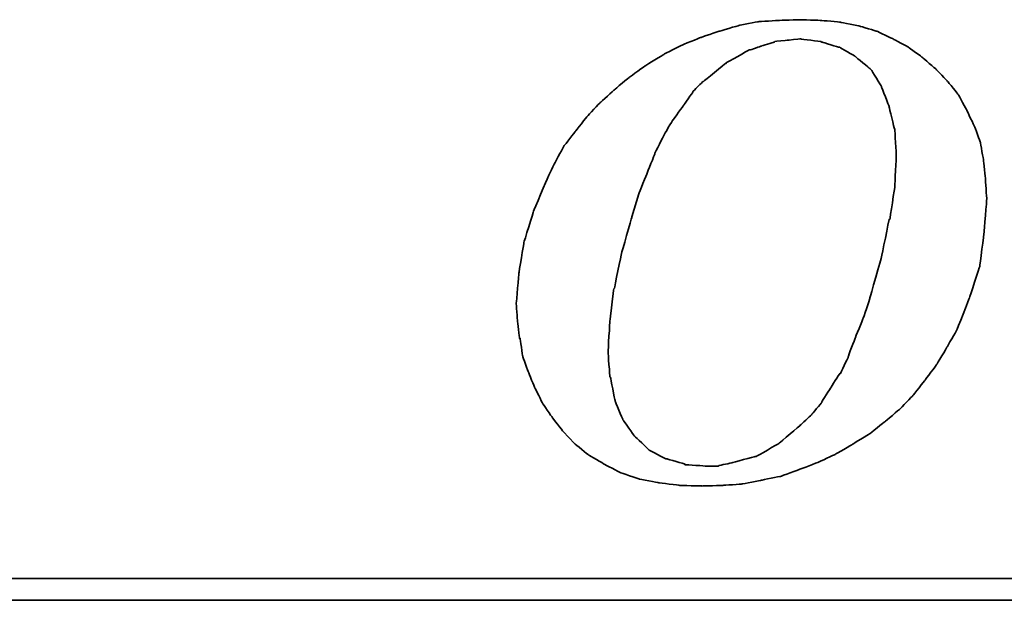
# Model space of a CAD drawing. Extents: x 21 to 250, y 56 to 189.
# Tile 33 of 49: x 203.42 to 208.19, y 118.06 to 120.88. Entities that reach past the tile are written whole.
import ezdxf

# ---------------------------------------------------------------- set-up
doc = ezdxf.new("R2010")
doc.units = 0
doc.header["$LTSCALE"] = 3
doc.header["$MEASUREMENT"] = 0
doc.layers.add('DIM', color=4, linetype='CONTINUOUS')
doc.layers.add('layer 1', color=7, linetype='CONTINUOUS')

# ---------------------------------------------------------------- blocks, each defined once
blk = doc.blocks.new('TBI MOTION logo(完整正式版)')
at = {"layer": 'layer 1', "color": 22, "lineweight": 35}
for points, knots in [([(-11.34375, -6.98375), (-11.34375, -6.98375), (-10.91375, -7.43875), (-10.91375, -7.43875), (-10.91375, -7.43875), (-10.91375, -7.43875), (-10.38625, -7.87125), (-10.38625, -7.87125), (-10.38625, -7.87125), (-10.38625, -7.87125), (-9.81125, -8.20375), (-9.81125, -8.20375), (-9.81125, -8.20375), (-9.81125, -8.20375), (-9.21125, -8.51875), (-9.21125, -8.51875), (-9.21125, -8.51875), (-9.21125, -8.51875), (-8.51625, -8.75875), (-8.51625, -8.75875), (-8.51625, -8.75875), (-8.51625, -8.75875), (-7.77125, -8.90375), (-7.77125, -8.90375), (-7.77125, -8.90375), (-7.77125, -8.90375), (-6.97875, -8.99875), (-6.97875, -8.99875), (-6.97875, -8.99875), (-6.97875, -8.99875), (-6.14125, -9.02375), (-6.14125, -9.02375), (-6.14125, -9.02375), (-6.14125, -9.02375), (-5.37125, -8.99875), (-5.37125, -8.99875), (-5.37125, -8.99875), (-5.37125, -8.99875), (-4.65375, -8.94875), (-4.65375, -8.94875), (-4.65375, -8.94875), (-4.65375, -8.94875), (-3.93375, -8.80625), (-3.93375, -8.80625), (-3.93375, -8.80625), (-3.93375, -8.80625), (-3.21375, -8.66375), (-3.21375, -8.66375), (-3.21375, -8.66375), (-3.21375, -8.66375), (-2.49375, -8.39875), (-2.49375, -8.39875), (-2.49375, -8.39875), (-2.49375, -8.39875), (-1.79875, -8.13375), (-1.79875, -8.13375), (-1.79875, -8.13375), (-1.79875, -8.13375), (-1.17375, -7.84375), (-1.17375, -7.84375), (-1.17375, -7.84375), (-1.17375, -7.84375), (-0.52375, -7.46375), (-0.52375, -7.46375), (-0.52375, -7.46375), (-0.52375, -7.46375), (0.10124, -7.07875), (0.10124, -7.07875), (0.10124, -7.07875), (0.10124, -7.07875), (0.67625, -6.62375), (0.67625, -6.62375), (0.67625, -6.62375), (0.67625, -6.62375), (1.24874, -6.14375), (1.24874, -6.14375), (1.24874, -6.14375), (1.24874, -6.14375), (1.72874, -5.64125), (1.72874, -5.64125), (1.72874, -5.64125), (1.72874, -5.64125), (2.18624, -5.06375), (2.18624, -5.06375), (2.18624, -5.06375), (2.18624, -5.06375), (2.61625, -4.48874), (2.61625, -4.48874), (2.61625, -4.48874), (2.61625, -4.48874), (3.00125, -3.83874), (3.00125, -3.83874), (3.00125, -3.83874), (3.00125, -3.83874), (3.36124, -3.21374), (3.36124, -3.21374), (3.36124, -3.21374), (3.36124, -3.21374), (3.84374, -1.99125), (3.84374, -1.99125), (3.84374, -1.99125), (3.84374, -1.99125), (4.22625, -0.81875), (4.22625, -0.81875), (4.22625, -0.81875), (4.22625, -0.81875), (4.39125, 0.45624), (4.39125, 0.45624), (4.39125, 0.45624), (4.39125, 0.45624), (4.48874, 1.70124), (4.48874, 1.70124), (4.48874, 1.70124), (4.48874, 1.70124), (4.43874, 2.44625), (4.43874, 2.44625), (4.43874, 2.44625), (4.43874, 2.44625), (4.36874, 3.14125), (4.36874, 3.14125), (4.36874, 3.14125), (4.36874, 3.14125), (4.25125, 3.81125), (4.25125, 3.81125), (4.25125, 3.81125), (4.25125, 3.81125), (4.03124, 4.41125), (4.03124, 4.41125), (4.03124, 4.41125), (4.03124, 4.41125), (3.74374, 5.01125), (3.74374, 5.01125), (3.74374, 5.01125), (3.74374, 5.01125), (3.43124, 5.58875), (3.43124, 5.58875), (3.43124, 5.58875), (3.43124, 5.58875), (3.02625, 6.09125), (3.02625, 6.09125), (3.02625, 6.09125), (3.02625, 6.09125), (2.59374, 6.54875), (2.59374, 6.54875), (2.59374, 6.54875), (2.59374, 6.54875), (2.09124, 6.98125), (2.09124, 6.98125), (2.09124, 6.98125), (2.09124, 6.98125), (1.56124, 7.36625), (1.56124, 7.36625), (1.56124, 7.36625), (1.56124, 7.36625), (0.98624, 7.67625), (0.98624, 7.67625), (0.98624, 7.67625), (0.98624, 7.67625), (0.38624, 7.96375), (0.38624, 7.96375), (0.38624, 7.96375), (0.38624, 7.96375), (-0.25875, 8.15625), (-0.25875, 8.15625), (-0.25875, 8.15625), (-0.25875, 8.15625), (-0.98125, 8.30125), (-0.98125, 8.30125), (-0.98125, 8.30125), (-0.98125, 8.30125), (-1.70124, 8.37125), (-1.70124, 8.37125), (-1.70124, 8.37125), (-1.70124, 8.37125), (-2.49375, 8.39624), (-2.49375, 8.39624), (-2.49375, 8.39624), (-2.49375, 8.39624), (-3.28625, 8.37125), (-3.28625, 8.37125), (-3.28625, 8.37125), (-3.28625, 8.37125), (-4.05125, 8.32125), (-4.05125, 8.32125), (-4.05125, 8.32125), (-4.05125, 8.32125), (-4.77375, 8.18125), (-4.77375, 8.18125), (-4.77375, 8.18125), (-4.77375, 8.18125), (-5.51625, 7.96375), (-5.51625, 7.96375), (-5.51625, 7.96375), (-5.51625, 7.96375), (-6.21125, 7.72625), (-6.21125, 7.72625), (-6.21125, 7.72625), (-6.21125, 7.72625), (-6.92875, 7.43625), (-6.92875, 7.43625), (-6.92875, 7.43625), (-6.92875, 7.43625), (-7.57875, 7.10125), (-7.57875, 7.10125), (-7.57875, 7.10125), (-7.57875, 7.10125), (-8.24875, 6.69125), (-8.24875, 6.69125), (-8.24875, 6.69125), (-8.24875, 6.69125), (-8.84875, 6.26125), (-8.84875, 6.26125), (-8.84875, 6.26125), (-8.84875, 6.26125), (-9.42625, 5.78125), (-9.42625, 5.78125), (-9.42625, 5.78125), (-9.42625, 5.78125), (-9.95375, 5.30125), (-9.95375, 5.30125), (-9.95375, 5.30125), (-9.95375, 5.30125), (-10.43375, 4.79624), (-10.43375, 4.79624), (-10.43375, 4.79624), (-10.43375, 4.79624), (-10.88875, 4.22125), (-10.88875, 4.22125), (-10.88875, 4.22125), (-10.88875, 4.22125), (-11.29875, 3.69375), (-11.29875, 3.69375), (-11.29875, 3.69375), (-11.29875, 3.69375), (-11.63375, 3.09125), (-11.63375, 3.09125), (-11.63375, 3.09125), (-11.63375, 3.09125), (-11.91875, 2.49625), (-11.91875, 2.49625), (-11.91875, 2.49625), (-11.91875, 2.49625), (-12.44875, 1.24625), (-12.44875, 1.24625), (-12.44875, 1.24625), (-12.44875, 1.24625), (-12.80875, 0.06874), (-12.80875, 0.06874), (-12.80875, 0.06874), (-12.80875, 0.06874), (-12.99875, -1.07875), (-12.99875, -1.07875), (-12.99875, -1.07875), (-12.99875, -1.07875), (-13.09375, -2.18375), (-13.09375, -2.18375), (-13.09375, -2.18375), (-13.09375, -2.18375), (-13.04875, -2.85375), (-13.04875, -2.85375), (-13.04875, -2.85375), (-13.04875, -2.85375), (-12.97375, -3.50375), (-12.97375, -3.50375), (-12.97375, -3.50375), (-12.97375, -3.50375), (-12.95375, -3.50375), (-12.95375, -3.50375), (-12.95375, -3.50375), (-12.95375, -3.50375), (-12.85375, -4.17375), (-12.85375, -4.17375), (-12.85375, -4.17375), (-12.85375, -4.17375), (-12.63875, -4.77624), (-12.63875, -4.77624), (-12.63875, -4.77624), (-12.63875, -4.77624), (-12.39875, -5.35125), (-12.39875, -5.35125), (-12.39875, -5.35125), (-12.39875, -5.35125), (-12.11375, -5.92875), (-12.11375, -5.92875), (-12.11375, -5.92875), (-12.11375, -5.92875), (-11.75375, -6.45375), (-11.75375, -6.45375), (-11.75375, -6.45375), (-11.75375, -6.45375), (-11.34375, -6.98375), (-11.34375, -6.98375)], [0, 0, 0, 0, 0.01369863, 0.01369863, 0.01369863, 0.01369864, 0.02739726, 0.02739726, 0.02739726, 0.02739727, 0.04109589, 0.04109589, 0.04109589, 0.0410959, 0.05479452, 0.05479452, 0.05479452, 0.05479453, 0.06849315, 0.06849315, 0.06849315, 0.06849316, 0.08219178, 0.08219178, 0.08219178, 0.08219179, 0.09589041, 0.09589041, 0.09589041, 0.09589042, 0.10958904, 0.10958904, 0.10958904, 0.10958905, 0.12328767, 0.12328767, 0.12328767, 0.12328768, 0.1369863, 0.1369863, 0.1369863, 0.13698631, 0.15068493, 0.15068493, 0.15068493, 0.15068494, 0.16438356, 0.16438356, 0.16438356, 0.16438357, 0.17808219, 0.17808219, 0.17808219, 0.1780822, 0.19178082, 0.19178082, 0.19178082, 0.19178083, 0.20547945, 0.20547945, 0.20547945, 0.20547946, 0.21917808, 0.21917808, 0.21917808, 0.21917809, 0.23287671, 0.23287671, 0.23287671, 0.23287672, 0.24657534, 0.24657534, 0.24657534, 0.24657535, 0.26027397, 0.26027397, 0.26027397, 0.26027398, 0.2739726, 0.2739726, 0.2739726, 0.27397261, 0.28767123, 0.28767123, 0.28767123, 0.28767124, 0.30136986, 0.30136986, 0.30136986, 0.30136987, 0.31506849, 0.31506849, 0.31506849, 0.3150685, 0.32876712, 0.32876712, 0.32876712, 0.32876713, 0.34246575, 0.34246575, 0.34246575, 0.34246576, 0.35616438, 0.35616438, 0.35616438, 0.35616439, 0.36986301, 0.36986301, 0.36986301, 0.36986302, 0.38356164, 0.38356164, 0.38356164, 0.38356165, 0.39726027, 0.39726027, 0.39726027, 0.39726028, 0.4109589, 0.4109589, 0.4109589, 0.41095891, 0.42465753, 0.42465753, 0.42465753, 0.42465754, 0.43835616, 0.43835616, 0.43835616, 0.43835617, 0.45205479, 0.45205479, 0.45205479, 0.4520548, 0.46575342, 0.46575342, 0.46575342, 0.46575343, 0.47945205, 0.47945205, 0.47945205, 0.47945206, 0.49315068, 0.49315068, 0.49315068, 0.49315069, 0.50684932, 0.50684932, 0.50684932, 0.50684933, 0.52054795, 0.52054795, 0.52054795, 0.52054796, 0.53424658, 0.53424658, 0.53424658, 0.53424659, 0.54794521, 0.54794521, 0.54794521, 0.54794522, 0.56164384, 0.56164384, 0.56164384, 0.56164385, 0.57534247, 0.57534247, 0.57534247, 0.57534248, 0.5890411, 0.5890411, 0.5890411, 0.58904111, 0.60273973, 0.60273973, 0.60273973, 0.60273974, 0.61643836, 0.61643836, 0.61643836, 0.61643837, 0.63013699, 0.63013699, 0.63013699, 0.630137, 0.64383562, 0.64383562, 0.64383562, 0.64383563, 0.65753425, 0.65753425, 0.65753425, 0.65753426, 0.67123288, 0.67123288, 0.67123288, 0.67123289, 0.68493151, 0.68493151, 0.68493151, 0.68493152, 0.69863014, 0.69863014, 0.69863014, 0.69863015, 0.71232877, 0.71232877, 0.71232877, 0.71232878, 0.7260274, 0.7260274, 0.7260274, 0.72602741, 0.73972603, 0.73972603, 0.73972603, 0.73972604, 0.75342466, 0.75342466, 0.75342466, 0.75342467, 0.76712329, 0.76712329, 0.76712329, 0.7671233, 0.78082192, 0.78082192, 0.78082192, 0.78082193, 0.79452055, 0.79452055, 0.79452055, 0.79452056, 0.80821918, 0.80821918, 0.80821918, 0.80821919, 0.82191781, 0.82191781, 0.82191781, 0.82191782, 0.83561644, 0.83561644, 0.83561644, 0.83561645, 0.84931507, 0.84931507, 0.84931507, 0.84931508, 0.8630137, 0.8630137, 0.8630137, 0.86301371, 0.87671233, 0.87671233, 0.87671233, 0.87671234, 0.89041096, 0.89041096, 0.89041096, 0.89041097, 0.90410959, 0.90410959, 0.90410959, 0.9041096, 0.91780822, 0.91780822, 0.91780822, 0.91780823, 0.93150685, 0.93150685, 0.93150685, 0.93150686, 0.94520548, 0.94520548, 0.94520548, 0.94520549, 0.95890411, 0.95890411, 0.95890411, 0.95890412, 0.97260274, 0.97260274, 0.97260274, 0.97260275, 0.98630137, 0.98630137, 0.98630137, 0.98630138, 1, 1, 1, 1]), ([(-8.77875, 1.03124), (-8.77875, 1.03124), (-8.51625, 1.89625), (-8.51625, 1.89625), (-8.51625, 1.89625), (-8.51625, 1.89625), (-8.20375, 2.66375), (-8.20375, 2.66375), (-8.20375, 2.66375), (-8.20375, 2.66375), (-7.91625, 3.38125), (-7.91625, 3.38125), (-7.91625, 3.38125), (-7.91625, 3.38125), (-7.91625, 3.40624), (-7.91625, 3.40624), (-7.91625, 3.40624), (-7.91625, 3.40624), (-7.57875, 4.07624), (-7.57875, 4.07624), (-7.57875, 4.07624), (-7.57875, 4.07624), (-7.24375, 4.65125), (-7.24375, 4.65125), (-7.24375, 4.65125), (-7.24375, 4.65125), (-7.21875, 4.65125), (-7.21875, 4.65125), (-7.21875, 4.65125), (-7.21875, 4.65125), (-7.21875, 4.67624), (-7.21875, 4.67624), (-7.21875, 4.67624), (-7.21875, 4.67624), (-6.83625, 5.20375), (-6.83625, 5.20375), (-6.83625, 5.20375), (-6.83625, 5.20375), (-6.49875, 5.68625), (-6.49875, 5.68625), (-6.49875, 5.68625), (-6.49875, 5.68625), (-6.49875, 5.70625), (-6.49875, 5.70625), (-6.49875, 5.70625), (-6.49875, 5.70625), (-6.11625, 6.09125), (-6.11625, 6.09125), (-6.11625, 6.09125), (-6.11625, 6.09125), (-6.09125, 6.09125), (-6.09125, 6.09125), (-6.09125, 6.09125), (-6.09125, 6.09125), (-5.27375, 6.76625), (-5.27375, 6.76625), (-5.27375, 6.76625), (-5.27375, 6.76625), (-5.24875, 6.76625), (-5.24875, 6.76625), (-5.24875, 6.76625), (-5.24875, 6.76625), (-5.24875, 6.78625), (-5.24875, 6.78625), (-5.24875, 6.78625), (-5.24875, 6.78625), (-4.38875, 7.26624), (-4.38875, 7.26624), (-4.38875, 7.26624), (-4.38875, 7.26624), (-4.36125, 7.26624), (-4.36125, 7.26624), (-4.36125, 7.26624), (-4.36125, 7.26624), (-3.93375, 7.41125), (-3.93375, 7.41125), (-3.93375, 7.41125), (-3.93375, 7.41125), (-3.47375, 7.55625), (-3.47375, 7.55625), (-3.47375, 7.55625), (-3.47375, 7.55625), (-3.45375, 7.55625), (-3.45375, 7.55625), (-3.45375, 7.55625), (-3.45375, 7.55625), (-3.42875, 7.58124), (-3.42875, 7.58124), (-3.42875, 7.58124), (-3.42875, 7.58124), (-2.97375, 7.62625), (-2.97375, 7.62625), (-2.97375, 7.62625), (-2.97375, 7.62625), (-2.49375, 7.67625), (-2.49375, 7.67625), (-2.49375, 7.67625), (-2.49375, 7.67625), (-2.46875, 7.67625), (-2.46875, 7.67625), (-2.46875, 7.67625), (-2.46875, 7.67625), (-1.70124, 7.58124), (-1.70124, 7.58124), (-1.70124, 7.58124), (-1.70124, 7.58124), (-1.67875, 7.55625), (-1.67875, 7.55625), (-1.67875, 7.55625), (-1.67875, 7.55625), (-1.65375, 7.55625), (-1.65375, 7.55625), (-1.65375, 7.55625), (-1.65375, 7.55625), (-1.03125, 7.36625), (-1.03125, 7.36625), (-1.03125, 7.36625), (-1.03125, 7.36625), (-1.00625, 7.36625), (-1.00625, 7.36625), (-1.00625, 7.36625), (-1.00625, 7.36625), (-0.43124, 7.02624), (-0.43124, 7.02624), (-0.43124, 7.02624), (-0.43124, 7.02624), (-0.40625, 7.00624), (-0.40625, 7.00624), (-0.40625, 7.00624), (-0.40625, 7.00624), (0.12124, 6.57124), (0.12124, 6.57124), (0.12124, 6.57124), (0.12124, 6.57124), (0.14624, 6.54875), (0.14624, 6.54875), (0.14624, 6.54875), (0.14624, 6.54875), (0.17124, 6.52375), (0.17124, 6.52375), (0.17124, 6.52375), (0.17124, 6.52375), (0.55625, 5.89875), (0.55625, 5.89875), (0.55625, 5.89875), (0.55625, 5.89875), (0.55625, 5.87625), (0.55625, 5.87625), (0.55625, 5.87625), (0.55625, 5.87625), (0.84124, 5.15625), (0.84124, 5.15625), (0.84124, 5.15625), (0.84124, 5.15625), (0.84124, 5.13125), (0.84124, 5.13125), (0.84124, 5.13125), (0.84124, 5.13125), (1.03624, 4.31875), (1.03624, 4.31875), (1.03624, 4.31875), (1.03624, 4.31875), (1.05624, 4.31875), (1.05624, 4.31875), (1.05624, 4.31875), (1.05624, 4.31875), (1.05624, 4.29125), (1.05624, 4.29125), (1.05624, 4.29125), (1.05624, 4.29125), (1.10625, 3.33125), (1.10625, 3.33125), (1.10625, 3.33125), (1.10625, 3.33125), (1.10625, 3.30875), (1.10625, 3.30875), (1.10625, 3.30875), (1.10625, 3.30875), (1.05624, 2.20624), (1.05624, 2.20624), (1.05624, 2.20624), (1.05624, 2.20624), (1.05624, 2.18124), (1.05624, 2.18124), (1.05624, 2.18124), (1.05624, 2.18124), (0.86624, 0.93624), (0.86624, 0.93624), (0.86624, 0.93624), (0.86624, 0.93624), (0.84124, 0.93624), (0.84124, 0.93624), (0.84124, 0.93624), (0.84124, 0.93624), (0.55625, -0.45874), (0.55625, -0.45874), (0.55625, -0.45874), (0.55625, -0.45874), (0.12124, -1.99125), (0.12124, -1.99125), (0.12124, -1.99125), (0.12124, -1.99125), (0.12124, -2.01874), (0.12124, -2.01874), (0.12124, -2.01874), (0.12124, -2.01874), (-0.13874, -2.78375), (-0.13874, -2.78375), (-0.13874, -2.78375), (-0.13874, -2.78375), (-0.43124, -3.50375), (-0.43124, -3.50375), (-0.43124, -3.50375), (-0.43124, -3.50375), (-0.69375, -4.19875), (-0.69375, -4.19875), (-0.69375, -4.19875), (-0.69375, -4.19875), (-0.69375, -4.22375), (-0.69375, -4.22375), (-0.69375, -4.22375), (-0.69375, -4.22375), (-0.98125, -4.82374), (-0.98125, -4.82374), (-0.98125, -4.82374), (-0.98125, -4.82374), (-1.00625, -4.82374), (-1.00625, -4.82374), (-1.00625, -4.82374), (-1.00625, -4.82374), (-1.33875, -5.35125), (-1.33875, -5.35125), (-1.33875, -5.35125), (-1.33875, -5.35125), (-1.67875, -5.87875), (-1.67875, -5.87875), (-1.67875, -5.87875), (-1.67875, -5.87875), (-1.67875, -5.90375), (-1.67875, -5.90375), (-1.67875, -5.90375), (-1.67875, -5.90375), (-2.05875, -6.35875), (-2.05875, -6.35875), (-2.05875, -6.35875), (-2.05875, -6.35875), (-2.08375, -6.38375), (-2.08375, -6.38375), (-2.08375, -6.38375), (-2.08375, -6.38375), (-2.46875, -6.74375), (-2.46875, -6.74375), (-2.46875, -6.74375), (-2.46875, -6.74375), (-3.25875, -7.41625), (-3.25875, -7.41625), (-3.25875, -7.41625), (-3.25875, -7.41625), (-3.28625, -7.43875), (-3.28625, -7.43875), (-3.28625, -7.43875), (-3.28625, -7.43875), (-4.12375, -7.91875), (-4.12375, -7.91875), (-4.12375, -7.91875), (-4.12375, -7.91875), (-4.14875, -7.91875), (-4.14875, -7.91875), (-4.14875, -7.91875), (-4.14875, -7.91875), (-4.17125, -7.91875), (-4.17125, -7.91875), (-4.17125, -7.91875), (-4.17125, -7.91875), (-5.03375, -8.15875), (-5.03375, -8.15875), (-5.03375, -8.15875), (-5.03375, -8.15875), (-5.51625, -8.25625), (-5.51625, -8.25625), (-5.51625, -8.25625), (-5.51625, -8.25625), (-5.54125, -8.27875), (-5.54125, -8.27875), (-5.54125, -8.27875), (-5.54125, -8.27875), (-5.56375, -8.27875), (-5.56375, -8.27875), (-5.56375, -8.27875), (-5.56375, -8.27875), (-5.99625, -8.27875), (-5.99625, -8.27875), (-5.99625, -8.27875), (-5.99625, -8.27875), (-6.76375, -8.23125), (-6.76375, -8.23125), (-6.76375, -8.23125), (-6.76375, -8.23125), (-6.78875, -8.23125), (-6.78875, -8.23125), (-6.78875, -8.23125), (-6.78875, -8.23125), (-6.78875, -8.20375), (-6.78875, -8.20375), (-6.78875, -8.20375), (-6.78875, -8.20375), (-7.45875, -8.01375), (-7.45875, -8.01375), (-7.45875, -8.01375), (-7.45875, -8.01375), (-7.48375, -8.01375), (-7.48375, -8.01375), (-7.48375, -8.01375), (-7.48375, -8.01375), (-7.50875, -8.01375), (-7.50875, -8.01375), (-7.50875, -8.01375), (-7.50875, -8.01375), (-8.13125, -7.67875), (-8.13125, -7.67875), (-8.13125, -7.67875), (-8.13125, -7.67875), (-8.15625, -7.65375), (-8.15625, -7.65375), (-8.15625, -7.65375), (-8.15625, -7.65375), (-8.65875, -7.17375), (-8.65875, -7.17375), (-8.65875, -7.17375), (-8.65875, -7.17375), (-8.68375, -7.14875), (-8.68375, -7.14875), (-8.68375, -7.14875), (-8.68375, -7.14875), (-9.08875, -6.57375), (-9.08875, -6.57375), (-9.08875, -6.57375), (-9.08875, -6.57375), (-9.11375, -6.54875), (-9.11375, -6.54875), (-9.11375, -6.54875), (-9.11375, -6.54875), (-9.11375, -6.52875), (-9.11375, -6.52875), (-9.11375, -6.52875), (-9.11375, -6.52875), (-9.40375, -5.85375), (-9.40375, -5.85375), (-9.40375, -5.85375), (-9.40375, -5.85375), (-9.40375, -5.82875), (-9.40375, -5.82875), (-9.40375, -5.82875), (-9.40375, -5.82875), (-9.56875, -4.96875), (-9.56875, -4.96875), (-9.56875, -4.96875), (-9.56875, -4.96875), (-9.59375, -4.94375), (-9.59375, -4.94375), (-9.59375, -4.94375), (-9.59375, -4.94375), (-9.66375, -4.03375), (-9.66375, -4.03375), (-9.66375, -4.03375), (-9.66375, -4.03375), (-9.66375, -4.00875), (-9.66375, -4.00875), (-9.66375, -4.00875), (-9.66375, -4.00875), (-9.59375, -2.85375), (-9.59375, -2.85375), (-9.59375, -2.85375), (-9.59375, -2.85375), (-9.45125, -1.65875), (-9.45125, -1.65875), (-9.45125, -1.65875), (-9.45125, -1.65875), (-9.42625, -1.63375), (-9.42625, -1.63375), (-9.42625, -1.63375), (-9.42625, -1.63375), (-9.16125, -0.33875), (-9.16125, -0.33875), (-9.16125, -0.33875), (-9.16125, -0.33875), (-8.77875, 1.00624), (-8.77875, 1.00624), (-8.77875, 1.00624), (-8.77875, 1.00624), (-8.77875, 1.03124), (-8.77875, 1.03124)], [0, 0, 0, 0, 0.01020408, 0.01020408, 0.01020408, 0.01020409, 0.02040816, 0.02040816, 0.02040816, 0.02040817, 0.03061224, 0.03061224, 0.03061224, 0.03061225, 0.04081633, 0.04081633, 0.04081633, 0.04081634, 0.05102041, 0.05102041, 0.05102041, 0.05102042, 0.06122449, 0.06122449, 0.06122449, 0.0612245, 0.07142857, 0.07142857, 0.07142857, 0.07142858, 0.08163265, 0.08163265, 0.08163265, 0.08163266, 0.09183673, 0.09183673, 0.09183673, 0.09183674, 0.10204082, 0.10204082, 0.10204082, 0.10204083, 0.1122449, 0.1122449, 0.1122449, 0.11224491, 0.12244898, 0.12244898, 0.12244898, 0.12244899, 0.13265306, 0.13265306, 0.13265306, 0.13265307, 0.14285714, 0.14285714, 0.14285714, 0.14285715, 0.15306122, 0.15306122, 0.15306122, 0.15306123, 0.16326531, 0.16326531, 0.16326531, 0.16326532, 0.17346939, 0.17346939, 0.17346939, 0.1734694, 0.18367347, 0.18367347, 0.18367347, 0.18367348, 0.19387755, 0.19387755, 0.19387755, 0.19387756, 0.20408163, 0.20408163, 0.20408163, 0.20408164, 0.21428571, 0.21428571, 0.21428571, 0.21428572, 0.2244898, 0.2244898, 0.2244898, 0.22448981, 0.23469388, 0.23469388, 0.23469388, 0.23469389, 0.24489796, 0.24489796, 0.24489796, 0.24489797, 0.25510204, 0.25510204, 0.25510204, 0.25510205, 0.26530612, 0.26530612, 0.26530612, 0.26530613, 0.2755102, 0.2755102, 0.2755102, 0.27551021, 0.28571429, 0.28571429, 0.28571429, 0.2857143, 0.29591837, 0.29591837, 0.29591837, 0.29591838, 0.30612245, 0.30612245, 0.30612245, 0.30612246, 0.31632653, 0.31632653, 0.31632653, 0.31632654, 0.32653061, 0.32653061, 0.32653061, 0.32653062, 0.33673469, 0.33673469, 0.33673469, 0.3367347, 0.34693878, 0.34693878, 0.34693878, 0.34693879, 0.35714286, 0.35714286, 0.35714286, 0.35714287, 0.36734694, 0.36734694, 0.36734694, 0.36734695, 0.37755102, 0.37755102, 0.37755102, 0.37755103, 0.3877551, 0.3877551, 0.3877551, 0.38775511, 0.39795918, 0.39795918, 0.39795918, 0.39795919, 0.40816327, 0.40816327, 0.40816327, 0.40816328, 0.41836735, 0.41836735, 0.41836735, 0.41836736, 0.42857143, 0.42857143, 0.42857143, 0.42857144, 0.43877551, 0.43877551, 0.43877551, 0.43877552, 0.44897959, 0.44897959, 0.44897959, 0.4489796, 0.45918367, 0.45918367, 0.45918367, 0.45918368, 0.46938776, 0.46938776, 0.46938776, 0.46938777, 0.47959184, 0.47959184, 0.47959184, 0.47959185, 0.48979592, 0.48979592, 0.48979592, 0.48979593, 0.5, 0.5, 0.5, 0.50000001, 0.51020408, 0.51020408, 0.51020408, 0.51020409, 0.52040816, 0.52040816, 0.52040816, 0.52040817, 0.53061224, 0.53061224, 0.53061224, 0.53061225, 0.54081633, 0.54081633, 0.54081633, 0.54081634, 0.55102041, 0.55102041, 0.55102041, 0.55102042, 0.56122449, 0.56122449, 0.56122449, 0.5612245, 0.57142857, 0.57142857, 0.57142857, 0.57142858, 0.58163265, 0.58163265, 0.58163265, 0.58163266, 0.59183673, 0.59183673, 0.59183673, 0.59183674, 0.60204082, 0.60204082, 0.60204082, 0.60204083, 0.6122449, 0.6122449, 0.6122449, 0.61224491, 0.62244898, 0.62244898, 0.62244898, 0.62244899, 0.63265306, 0.63265306, 0.63265306, 0.63265307, 0.64285714, 0.64285714, 0.64285714, 0.64285715, 0.65306122, 0.65306122, 0.65306122, 0.65306123, 0.66326531, 0.66326531, 0.66326531, 0.66326532, 0.67346939, 0.67346939, 0.67346939, 0.6734694, 0.68367347, 0.68367347, 0.68367347, 0.68367348, 0.69387755, 0.69387755, 0.69387755, 0.69387756, 0.70408163, 0.70408163, 0.70408163, 0.70408164, 0.71428571, 0.71428571, 0.71428571, 0.71428572, 0.7244898, 0.7244898, 0.7244898, 0.72448981, 0.73469388, 0.73469388, 0.73469388, 0.73469389, 0.74489796, 0.74489796, 0.74489796, 0.74489797, 0.75510204, 0.75510204, 0.75510204, 0.75510205, 0.76530612, 0.76530612, 0.76530612, 0.76530613, 0.7755102, 0.7755102, 0.7755102, 0.77551021, 0.78571429, 0.78571429, 0.78571429, 0.7857143, 0.79591837, 0.79591837, 0.79591837, 0.79591838, 0.80612245, 0.80612245, 0.80612245, 0.80612246, 0.81632653, 0.81632653, 0.81632653, 0.81632654, 0.82653061, 0.82653061, 0.82653061, 0.82653062, 0.83673469, 0.83673469, 0.83673469, 0.8367347, 0.84693878, 0.84693878, 0.84693878, 0.84693879, 0.85714286, 0.85714286, 0.85714286, 0.85714287, 0.86734694, 0.86734694, 0.86734694, 0.86734695, 0.87755102, 0.87755102, 0.87755102, 0.87755103, 0.8877551, 0.8877551, 0.8877551, 0.88775511, 0.89795918, 0.89795918, 0.89795918, 0.89795919, 0.90816327, 0.90816327, 0.90816327, 0.90816328, 0.91836735, 0.91836735, 0.91836735, 0.91836736, 0.92857143, 0.92857143, 0.92857143, 0.92857144, 0.93877551, 0.93877551, 0.93877551, 0.93877552, 0.94897959, 0.94897959, 0.94897959, 0.9489796, 0.95918367, 0.95918367, 0.95918367, 0.95918368, 0.96938776, 0.96938776, 0.96938776, 0.96938777, 0.97959184, 0.97959184, 0.97959184, 0.97959185, 0.98979592, 0.98979592, 0.98979592, 0.98979593, 1, 1, 1, 1]), ([(75.90875, -9.47875), (75.90875, -9.47875), (75.90875, -12.28625), (75.90875, -12.28625), (75.90875, -12.28625), (75.90875, -12.28625), (75.90875, -12.47875), (75.90875, -12.47875), (75.90875, -12.47875), (75.90875, -12.47875), (75.71625, -12.47875), (75.71625, -12.47875), (75.71625, -12.47875), (75.71625, -12.47875), (-88.32875, -12.47875), (-88.32875, -12.47875), (-88.32875, -12.47875), (-88.32875, -12.47875), (-88.32875, -13.29375), (-88.32875, -13.29375), (-88.32875, -13.29375), (-88.32875, -13.29375), (82.89125, -13.29375), (82.89125, -13.29375), (82.89125, -13.29375), (82.89125, -13.29375), (75.90875, -9.47875), (75.90875, -9.47875)], [0, 0, 0, 0, 0.14285714, 0.14285714, 0.14285714, 0.14285715, 0.28571429, 0.28571429, 0.28571429, 0.2857143, 0.42857143, 0.42857143, 0.42857143, 0.42857144, 0.57142857, 0.57142857, 0.57142857, 0.57142858, 0.71428571, 0.71428571, 0.71428571, 0.71428572, 0.85714286, 0.85714286, 0.85714286, 0.85714287, 1, 1, 1, 1])]:
    blk.add_open_spline(points, degree=3, knots=knots, dxfattribs=at)

msp = doc.modelspace()

# ---------------------------------------------------------------- block references
at = {"layer": 'DIM', "xscale": 0.1296000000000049, "yscale": 0.1296000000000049, "zscale": 0.1296000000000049}
msp.add_blockref('TBI MOTION logo(完整正式版)', (207.5259, 119.7871), dxfattribs=at)

doc.saveas('drawing.dxf')
